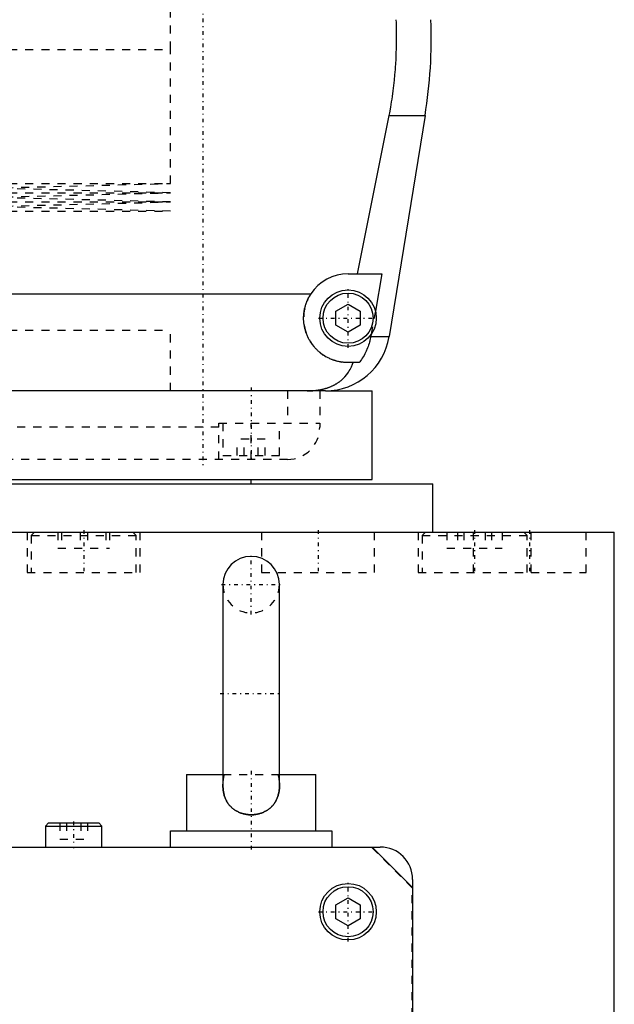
# Model space of a CAD drawing. Extents: x -120 to 120, y -1 to 1168.
# Tile 3 of 8: x 26 to 100, y 305 to 426. Entities that reach past the tile are written whole.
import ezdxf

# ---------------------------------------------------------------- set-up
doc = ezdxf.new("R2010")
doc.units = 0
doc.linetypes.add('CENTER', pattern=[1.5, 0.45, -0.5, 0.05, -0.5])
doc.linetypes.add('DASHED', pattern=[2, 1, -1])
for name, color, linetype in [('AM_0', 7, 'CONTINUOUS'), ('AM_3', 7, 'DASHED'), ('AM_7', 7, 'CENTER')]:
    doc.layers.add(name, color=color, linetype=linetype)

msp = doc.modelspace()

# ---------------------------------------------------------------- linework, layer by layer
at = {"layer": 'AM_0', "color": 7, "linetype": 'CONTINUOUS'}
for p, q in [((68.19, 395), (72.1, 414.6)), ((72.1, 414.6), (76.54, 414.6)), ((76.54, 414.6), (72.1, 387.22)), ((67, 395), (71.21, 395)), ((71.21, 395), (70.39, 390.38)), ((-62.39, 392.5), (62.39, 392.5)), ((65.5, 390.37), (67, 391.23)), ((65.5, 388.63), (65.5, 390.37)), ((67, 391.23), (68.5, 390.37)), ((68.5, 390.37), (68.5, 388.63)), ((67, 387.77), (65.5, 388.63)), ((68.5, 388.63), (67, 387.77)), ((69.87, 387.5), (69.82, 387.22)), ((69.82, 387.22), (72.1, 387.22)), ((68.39, 384), (67, 384)), ((64.2, 380.5), (-64.2, 380.5)), ((64.2, 380.5), (70, 380.5)), ((70, 369.5), (70, 380.5)), ((9.01, 369.5), (70, 369.5)), ((55, 369), (55, 369.5)), ((9.01, 369), (77.5, 369)), ((77.5, 363), (77.5, 369)), ((-100, 363), (100, 363)), ((100, 25), (100, 363)), ((51.5, 356.5), (51.5, 331.58)), ((58.5, 331.58), (58.5, 356.5)), ((47, 333), (47, 326)), ((47, 333), (51.5, 333)), ((58.5, 333), (63, 333)), ((63, 326), (63, 333)), ((29.9, 327), (29.5, 326.6)), ((29.9, 327), (36.1, 327)), ((36.5, 326.6), (36.1, 327)), ((29.5, 326.6), (29.5, 324)), ((29.5, 326.6), (36.5, 326.6)), ((36.5, 324), (36.5, 326.6)), ((45, 324), (45, 326)), ((45, 326), (65, 326)), ((65, 326), (65, 324)), ((-71, 324), (71, 324)), ((75, 319), (70, 324)), ((75, 320), (75, 8)), ((65.5, 316.87), (67, 317.73)), ((67, 317.73), (68.5, 316.87)), ((65.5, 315.13), (65.5, 316.87)), ((68.5, 316.87), (68.5, 315.13)), ((67, 314.27), (65.5, 315.13)), ((68.5, 315.13), (67, 314.27))]:
    msp.add_line(p, q, dxfattribs=at)
for points in [[(72.1, 414.6, 0), (72.17, 414.94, 0), (72.29, 415.61, 0), (72.4, 416.29, 0), (72.45, 416.62, 0), (72.5, 416.96, 0), (72.59, 417.64, 0), (72.68, 418.31, 0), (72.75, 418.98, 0), (72.82, 419.65, 0), (72.87, 420.31, 0), (72.9, 420.64, 0), (72.92, 420.97, 0), (72.96, 421.63, 0), (72.98, 422.28, 0), (73, 422.93, 0), (73.02, 423.57, 0), (73.02, 424.21, 0), (73.02, 424.53, 0), (73.02, 424.84, 0), (73.01, 425.49, 0), (72.99, 426.13, 0), (72.97, 426.46, 0)], [(67, 384, 0), (66.94, 384, 0), (66.83, 384, 0), (66.72, 384.01, 0), (66.67, 384.01, 0), (66.61, 384.01, 0), (66.5, 384.02, 0), (66.39, 384.03, 0), (66.27, 384.05, 0), (66.16, 384.06, 0), (66.05, 384.08, 0), (66, 384.09, 0), (65.94, 384.1, 0), (65.83, 384.13, 0), (65.72, 384.15, 0), (65.61, 384.18, 0), (65.5, 384.21, 0), (65.39, 384.24, 0), (65.34, 384.26, 0), (65.28, 384.28, 0), (65.17, 384.31, 0), (65.07, 384.35, 0), (65.02, 384.37, 0), (64.96, 384.39, 0), (64.86, 384.43, 0), (64.76, 384.48, 0), (64.7, 384.5, 0), (64.65, 384.53, 0), (64.55, 384.57, 0), (64.45, 384.63, 0), (64.36, 384.68, 0), (64.26, 384.73, 0), (64.16, 384.79, 0), (64.12, 384.82, 0), (64.07, 384.85, 0), (63.98, 384.9, 0), (63.89, 384.96, 0), (63.8, 385.03, 0), (63.71, 385.09, 0), (63.63, 385.15, 0), (63.59, 385.19, 0), (63.55, 385.22, 0), (63.46, 385.29, 0), (63.38, 385.36, 0), (63.31, 385.42, 0), (63.23, 385.49, 0), (63.16, 385.56, 0), (63.12, 385.6, 0), (63.09, 385.64, 0), (63.01, 385.71, 0), (62.94, 385.79, 0), (62.87, 385.86, 0), (62.81, 385.94, 0), (62.74, 386.02, 0), (62.71, 386.06, 0), (62.67, 386.1, 0), (62.61, 386.19, 0), (62.55, 386.27, 0), (62.49, 386.36, 0), (62.43, 386.45, 0), (62.37, 386.54, 0), (62.34, 386.58, 0), (62.31, 386.63, 0), (62.26, 386.72, 0), (62.2, 386.81, 0), (62.18, 386.86, 0), (62.15, 386.9, 0), (62.1, 387, 0), (62.05, 387.1, 0), (62.03, 387.14, 0), (62.01, 387.19, 0), (61.96, 387.29, 0), (61.92, 387.39, 0), (61.88, 387.49, 0), (61.84, 387.59, 0), (61.81, 387.69, 0), (61.79, 387.74, 0), (61.77, 387.79, 0), (61.74, 387.9, 0), (61.71, 388, 0), (61.68, 388.1, 0), (61.65, 388.21, 0), (61.63, 388.31, 0), (61.62, 388.37, 0), (61.61, 388.42, 0), (61.59, 388.53, 0), (61.57, 388.63, 0), (61.55, 388.74, 0), (61.54, 388.84, 0), (61.53, 388.95, 0), (61.52, 389, 0), (61.52, 389.05, 0), (61.51, 389.16, 0), (61.5, 389.27, 0), (61.5, 389.37, 0), (61.5, 389.48, 0), (61.5, 389.58, 0), (61.5, 389.63, 0), (61.5, 389.69, 0), (61.51, 389.79, 0), (61.51, 389.9, 0), (61.52, 390.01, 0), (61.53, 390.12, 0), (61.55, 390.23, 0), (61.56, 390.28, 0), (61.56, 390.34, 0), (61.58, 390.44, 0), (61.6, 390.55, 0), (61.61, 390.61, 0), (61.62, 390.66, 0), (61.65, 390.77, 0), (61.68, 390.88, 0), (61.69, 390.94, 0), (61.71, 390.99, 0), (61.74, 391.1, 0), (61.77, 391.21, 0), (61.81, 391.32, 0), (61.85, 391.43, 0), (61.89, 391.53, 0), (61.91, 391.59, 0), (61.93, 391.64, 0), (61.98, 391.74, 0), (62.03, 391.85, 0), (62.08, 391.95, 0), (62.13, 392.05, 0), (62.18, 392.16, 0), (62.21, 392.21, 0), (62.24, 392.26, 0), (62.3, 392.35, 0), (62.36, 392.45, 0), (62.39, 392.5, 0)], [(69.82, 387.22, 0), (69.8, 387.12, 0), (69.76, 386.92, 0), (69.71, 386.73, 0), (69.69, 386.63, 0), (69.66, 386.54, 0), (69.61, 386.35, 0), (69.55, 386.17, 0), (69.49, 385.99, 0), (69.42, 385.81, 0), (69.34, 385.62, 0), (69.3, 385.53, 0), (69.26, 385.43, 0), (69.17, 385.25, 0), (69.07, 385.07, 0), (68.98, 384.89, 0), (68.88, 384.72, 0), (68.77, 384.55, 0), (68.72, 384.47, 0), (68.67, 384.39, 0), (68.56, 384.23, 0), (68.45, 384.08, 0), (68.39, 384, 0)], [(61.92, 380.5, 0), (62.15, 380.5, 0), (62.41, 380.51, 0), (62.48, 380.51, 0), (62.55, 380.52, 0), (62.59, 380.52, 0), (62.63, 380.52, 0), (62.7, 380.53, 0), (62.77, 380.54, 0), (62.85, 380.54, 0), (62.92, 380.55, 0), (62.99, 380.56, 0), (63.03, 380.56, 0), (63.07, 380.57, 0), (63.14, 380.57, 0), (63.21, 380.58, 0), (63.25, 380.59, 0), (63.28, 380.59, 0), (63.36, 380.61, 0), (63.43, 380.62, 0), (63.46, 380.62, 0), (63.5, 380.63, 0), (63.57, 380.64, 0), (63.64, 380.66, 0), (63.71, 380.67, 0), (63.78, 380.69, 0), (63.86, 380.7, 0), (63.89, 380.71, 0), (63.93, 380.72, 0), (63.99, 380.74, 0), (64.06, 380.75, 0), (64.13, 380.77, 0), (64.2, 380.79, 0), (64.27, 380.81, 0), (64.3, 380.82, 0), (64.33, 380.83, 0), (64.4, 380.85, 0), (64.47, 380.87, 0), (64.53, 380.9, 0), (64.6, 380.92, 0), (64.66, 380.94, 0), (64.69, 380.96, 0), (64.72, 380.97, 0), (64.79, 380.99, 0), (64.85, 381.02, 0), (64.91, 381.05, 0), (64.97, 381.07, 0), (65.03, 381.1, 0), (65.06, 381.11, 0), (65.09, 381.13, 0), (65.15, 381.16, 0), (65.21, 381.19, 0), (65.27, 381.22, 0), (65.33, 381.25, 0), (65.39, 381.28, 0), (65.42, 381.3, 0), (65.45, 381.31, 0), (65.5, 381.35, 0), (65.56, 381.38, 0), (65.59, 381.4, 0), (65.61, 381.41, 0), (65.67, 381.45, 0), (65.72, 381.48, 0), (65.75, 381.5, 0), (65.78, 381.52, 0), (65.83, 381.56, 0), (65.88, 381.59, 0), (65.93, 381.63, 0), (65.98, 381.67, 0), (66.03, 381.71, 0), (66.06, 381.73, 0), (66.08, 381.75, 0), (66.13, 381.79, 0), (66.18, 381.83, 0), (66.34, 381.97, 0), (66.6, 382.23, 0), (66.84, 382.51, 0), (67.05, 382.81, 0), (67.15, 382.97, 0), (67.25, 383.13, 0), (67.42, 383.46, 0), (67.57, 383.82, 0), (67.64, 384, 0)], [(58.5, 331.58, 0), (58.5, 331.52, 0), (58.5, 331.42, 0), (58.49, 331.31, 0), (58.49, 331.26, 0), (58.49, 331.2, 0), (58.48, 331.1, 0), (58.46, 330.99, 0), (58.45, 330.89, 0), (58.43, 330.79, 0), (58.41, 330.68, 0), (58.4, 330.63, 0), (58.39, 330.58, 0), (58.36, 330.48, 0), (58.33, 330.38, 0), (58.3, 330.28, 0), (58.27, 330.19, 0), (58.23, 330.09, 0), (58.21, 330.04, 0), (58.19, 329.99, 0), (58.15, 329.9, 0), (58.1, 329.8, 0), (58.08, 329.76, 0), (58.06, 329.71, 0), (58.01, 329.62, 0), (57.95, 329.54, 0), (57.92, 329.49, 0), (57.9, 329.45, 0), (57.84, 329.37, 0), (57.77, 329.28, 0), (57.71, 329.21, 0), (57.64, 329.13, 0), (57.57, 329.05, 0), (57.54, 329.02, 0), (57.5, 328.98, 0), (57.43, 328.91, 0), (57.35, 328.84, 0), (57.27, 328.77, 0), (57.19, 328.71, 0), (57.11, 328.65, 0), (57.07, 328.62, 0), (57.03, 328.59, 0), (56.94, 328.54, 0), (56.85, 328.48, 0), (56.76, 328.43, 0), (56.67, 328.39, 0), (56.58, 328.34, 0), (56.53, 328.32, 0), (56.48, 328.3, 0), (56.38, 328.26, 0), (56.29, 328.22, 0), (56.19, 328.19, 0), (56.09, 328.16, 0), (55.99, 328.13, 0), (55.94, 328.12, 0), (55.89, 328.1, 0), (55.78, 328.08, 0), (55.68, 328.06, 0), (55.58, 328.04, 0), (55.47, 328.03, 0), (55.37, 328.02, 0), (55.32, 328.01, 0), (55.26, 328.01, 0), (55.16, 328, 0), (55.05, 328, 0), (55, 328, 0), (54.95, 328, 0), (54.84, 328, 0), (54.74, 328.01, 0), (54.68, 328.01, 0), (54.63, 328.02, 0), (54.53, 328.03, 0), (54.42, 328.04, 0), (54.32, 328.06, 0), (54.22, 328.08, 0), (54.11, 328.1, 0), (54.06, 328.12, 0), (54.01, 328.13, 0), (53.91, 328.16, 0), (53.81, 328.19, 0), (53.71, 328.22, 0), (53.62, 328.26, 0), (53.52, 328.3, 0), (53.47, 328.32, 0), (53.43, 328.34, 0), (53.33, 328.39, 0), (53.24, 328.43, 0), (53.15, 328.48, 0), (53.06, 328.54, 0), (52.98, 328.59, 0), (52.93, 328.62, 0), (52.89, 328.65, 0), (52.81, 328.71, 0), (52.73, 328.77, 0), (52.65, 328.84, 0), (52.57, 328.91, 0), (52.5, 328.98, 0), (52.46, 329.02, 0), (52.43, 329.05, 0), (52.36, 329.13, 0), (52.29, 329.2, 0), (52.23, 329.28, 0), (52.16, 329.37, 0), (52.11, 329.45, 0), (52.08, 329.49, 0), (52.05, 329.53, 0), (52, 329.62, 0), (51.94, 329.71, 0), (51.92, 329.76, 0), (51.9, 329.8, 0), (51.85, 329.9, 0), (51.81, 329.99, 0), (51.79, 330.04, 0), (51.77, 330.09, 0), (51.73, 330.18, 0), (51.7, 330.28, 0), (51.67, 330.38, 0), (51.64, 330.48, 0), (51.61, 330.58, 0), (51.6, 330.63, 0), (51.59, 330.68, 0), (51.57, 330.79, 0), (51.55, 330.89, 0), (51.54, 330.99, 0), (51.52, 331.1, 0), (51.51, 331.21, 0), (51.51, 331.26, 0), (51.51, 331.31, 0), (51.5, 331.42, 0), (51.5, 331.52, 0), (51.5, 331.58, 0)]]:
    msp.add_polyline3d(points, dxfattribs=at)
for centre, radius in [((67, 389.5), 3.5), ((67, 389.5), 3.1), ((67, 316), 3.5), ((67, 316), 3.1)]:
    msp.add_circle(centre, radius, dxfattribs=at)
for centre, radius, start, end in [((17.32, 424.22), 60, 350.775, 2.139), ((67, 389.5), 5.5, 90, 146.9443), ((64.2, 388.5), 8, 270, 350.775), ((55, 356.5), 3.5, 0, 180), ((71, 320), 4, 0, 90)]:
    msp.add_arc(centre, radius, start, end, dxfattribs=at)
at = {"layer": 'AM_3', "color": 6, "linetype": 'DASHED'}
for p, q in [((45, 422.75), (45, 439.33)), ((-45, 422.75), (45, 422.75)), ((45, 406.17), (45, 422.75)), ((-45, 406.17), (45, 406.17)), ((22.5, 405.6), (45, 406.17)), ((-45, 405.03), (45, 405.03)), ((45, 405.03), (22.5, 405.6)), ((22.5, 404.46), (45, 405.03)), ((-45, 403.89), (45, 403.89)), ((45, 403.89), (22.5, 404.46)), ((22.5, 403.32), (45, 403.89)), ((-45, 402.75), (45, 402.75)), ((45, 402.75), (22.5, 403.32)), ((70.39, 390.38), (69.87, 387.5)), ((-45, 388), (45, 388)), ((-45, 388), (45, 388)), ((45, 380.5), (45, 388)), ((45, 380.5), (45, 388)), ((59.5, 380.5), (59.5, 376.5)), ((63.5, 380.5), (63.5, 376)), ((51, 376), (-51, 376)), ((51, 376.5), (63.5, 376.5)), ((51, 372), (51, 376.5)), ((51.5, 376.5), (51.5, 372.5)), ((55, 372), (55, 376.5)), ((58.5, 372.5), (58.5, 376.5)), ((53.27, 372.5), (53.27, 374.5)), ((56.73, 374.5), (53.27, 374.5)), ((54.13, 372.5), (54.13, 374.5)), ((55.87, 372.5), (55.87, 374.5)), ((56.73, 372.5), (56.73, 374.5)), ((59.5, 372), (-59.5, 372)), ((51.5, 372.5), (58.5, 372.5)), ((27.25, 363), (27.25, 358)), ((28.15, 363), (27.75, 362.6)), ((27.75, 362.6), (27.75, 358)), ((27.75, 362.6), (40.75, 362.6)), ((31.05, 363), (31.05, 361)), ((31.5, 363), (31.5, 361)), ((33.8, 363), (33.8, 361)), ((34.7, 363), (34.7, 361)), ((37, 363), (37, 361)), ((37.45, 363), (37.45, 361)), ((40.75, 362.6), (40.35, 363)), ((40.75, 358), (40.75, 362.6)), ((41.25, 358), (41.25, 363)), ((56.29, 363), (56.29, 358)), ((70.29, 358), (70.29, 363)), ((75.69, 363), (75.69, 358)), ((76.59, 363), (76.19, 362.6)), ((76.19, 362.6), (76.19, 358)), ((76.19, 362.6), (89.19, 362.6)), ((79.25, 363), (79.25, 361)), ((80.58, 363), (80.58, 361)), ((81.36, 363), (81.36, 361)), ((82.5, 363), (82.5, 358)), ((84.01, 363), (84.01, 361)), ((84.8, 363), (84.8, 361)), ((86.12, 363), (86.12, 361)), ((89.19, 362.6), (88.79, 363)), ((89.19, 358), (89.19, 362.6)), ((89.69, 358), (89.69, 363)), ((96.5, 358), (96.5, 363)), ((31.05, 361), (37.45, 361)), ((79.25, 361), (86.12, 361)), ((27.25, 358), (41.25, 358)), ((56.29, 358), (70.29, 358)), ((75.69, 358), (96.5, 358)), ((51.5, 333), (58.5, 333)), ((31.27, 327), (31.27, 325)), ((32.13, 327), (32.13, 325)), ((33.87, 327), (33.87, 325)), ((34.73, 327), (34.73, 325)), ((31.27, 325), (34.73, 325)), ((69.95, 323.95), (-69.95, 323.95)), ((74.95, 318.95), (69.95, 323.95)), ((74.95, 13.05), (74.95, 318.95))]:
    msp.add_line(p, q, dxfattribs=at)
for points in [[(51.5, 331.58, 0), (51.5, 331.62, 0), (51.5, 331.7, 0), (51.5, 331.78, 0), (51.51, 331.82, 0), (51.51, 331.86, 0), (51.51, 331.94, 0), (51.52, 332.02, 0), (51.53, 332.1, 0), (51.54, 332.18, 0), (51.54, 332.26, 0), (51.55, 332.29, 0), (51.56, 332.33, 0), (51.57, 332.41, 0), (51.58, 332.49, 0), (51.59, 332.57, 0), (51.61, 332.65, 0), (51.62, 332.73, 0), (51.63, 332.77, 0), (51.64, 332.81, 0), (51.66, 332.88, 0), (51.68, 332.96, 0), (51.69, 333, 0)], [(58.31, 333, 0), (58.32, 332.96, 0), (58.34, 332.88, 0), (58.36, 332.81, 0), (58.37, 332.77, 0), (58.38, 332.73, 0), (58.39, 332.65, 0), (58.41, 332.57, 0), (58.42, 332.49, 0), (58.43, 332.41, 0), (58.44, 332.33, 0), (58.45, 332.29, 0), (58.46, 332.26, 0), (58.46, 332.18, 0), (58.47, 332.1, 0), (58.48, 332.02, 0), (58.49, 331.94, 0), (58.49, 331.86, 0), (58.49, 331.82, 0), (58.5, 331.78, 0), (58.5, 331.7, 0), (58.5, 331.62, 0), (58.5, 331.58, 0)], [(51.5, 331.58, 0), (51.5, 331.52, 0), (51.5, 331.42, 0), (51.51, 331.31, 0), (51.51, 331.26, 0), (51.51, 331.2, 0), (51.52, 331.1, 0), (51.54, 330.99, 0), (51.55, 330.89, 0), (51.57, 330.79, 0), (51.59, 330.68, 0), (51.6, 330.63, 0), (51.61, 330.58, 0), (51.64, 330.48, 0), (51.67, 330.38, 0), (51.7, 330.28, 0), (51.73, 330.19, 0), (51.77, 330.09, 0), (51.79, 330.04, 0), (51.81, 329.99, 0), (51.85, 329.9, 0), (51.9, 329.8, 0), (51.92, 329.76, 0), (51.94, 329.71, 0), (51.99, 329.62, 0), (52.05, 329.54, 0), (52.08, 329.49, 0), (52.1, 329.45, 0), (52.16, 329.37, 0), (52.23, 329.28, 0), (52.29, 329.21, 0), (52.36, 329.13, 0), (52.43, 329.05, 0), (52.46, 329.02, 0), (52.5, 328.98, 0), (52.57, 328.91, 0), (52.65, 328.84, 0), (52.73, 328.77, 0), (52.81, 328.71, 0), (52.89, 328.65, 0), (52.93, 328.62, 0), (52.97, 328.59, 0), (53.06, 328.54, 0), (53.15, 328.48, 0), (53.24, 328.43, 0), (53.33, 328.39, 0), (53.42, 328.34, 0), (53.47, 328.32, 0), (53.52, 328.3, 0), (53.62, 328.26, 0), (53.71, 328.22, 0), (53.81, 328.19, 0), (53.91, 328.16, 0), (54.01, 328.13, 0), (54.06, 328.12, 0), (54.11, 328.1, 0), (54.22, 328.08, 0), (54.32, 328.06, 0), (54.42, 328.04, 0), (54.53, 328.03, 0), (54.63, 328.02, 0), (54.68, 328.01, 0), (54.74, 328.01, 0), (54.84, 328, 0), (54.95, 328, 0), (55, 328, 0), (55.05, 328, 0), (55.16, 328, 0), (55.26, 328.01, 0), (55.32, 328.01, 0), (55.37, 328.02, 0), (55.47, 328.03, 0), (55.58, 328.04, 0), (55.68, 328.06, 0), (55.78, 328.08, 0), (55.89, 328.1, 0), (55.94, 328.12, 0), (55.99, 328.13, 0), (56.09, 328.16, 0), (56.19, 328.19, 0), (56.29, 328.22, 0), (56.38, 328.26, 0), (56.48, 328.3, 0), (56.53, 328.32, 0), (56.57, 328.34, 0), (56.67, 328.39, 0), (56.76, 328.43, 0), (56.85, 328.48, 0), (56.94, 328.54, 0), (57.02, 328.59, 0), (57.07, 328.62, 0), (57.11, 328.65, 0), (57.19, 328.71, 0), (57.27, 328.77, 0), (57.35, 328.84, 0), (57.43, 328.91, 0), (57.5, 328.98, 0), (57.54, 329.02, 0), (57.57, 329.05, 0), (57.64, 329.13, 0), (57.71, 329.2, 0), (57.77, 329.28, 0), (57.84, 329.37, 0), (57.89, 329.45, 0), (57.92, 329.49, 0), (57.95, 329.53, 0), (58, 329.62, 0), (58.06, 329.71, 0), (58.08, 329.76, 0), (58.1, 329.8, 0), (58.15, 329.9, 0), (58.19, 329.99, 0), (58.21, 330.04, 0), (58.23, 330.09, 0), (58.27, 330.18, 0), (58.3, 330.28, 0), (58.33, 330.38, 0), (58.36, 330.48, 0), (58.39, 330.58, 0), (58.4, 330.63, 0), (58.41, 330.68, 0), (58.43, 330.79, 0), (58.45, 330.89, 0), (58.46, 330.99, 0), (58.48, 331.1, 0), (58.49, 331.21, 0), (58.49, 331.26, 0), (58.49, 331.31, 0), (58.5, 331.42, 0), (58.5, 331.52, 0), (58.5, 331.58, 0)]]:
    msp.add_polyline3d(points, dxfattribs=at)
for centre, radius, start, end in [((67, 389.5), 5.5, 146.9443, 270), ((59.5, 376), 4, 270, 0), ((55, 356.5), 3.5, 180, 0)]:
    msp.add_arc(centre, radius, start, end, dxfattribs=at)
at = {"layer": 'AM_7', "color": 4, "linetype": 'CENTER'}
for p, q in [((49, 470), (49, 371)), ((67, 385.82), (67, 393.18)), ((63.33, 389.5), (70.67, 389.5)), ((55, 380.9), (55, 372.1)), ((34.25, 363.25), (34.25, 357.75)), ((63.29, 363.25), (63.29, 357.75)), ((82.69, 363.25), (82.69, 357.75)), ((89.5, 363.25), (89.5, 357.75)), ((55, 352.82), (55, 360.18)), ((51.33, 356.5), (58.67, 356.5)), ((51.15, 343), (58.85, 343)), ((55, 333.45), (55, 323.55)), ((33, 327.15), (33, 323.85)), ((67, 312.32), (67, 319.68)), ((63.33, 316), (70.67, 316))]:
    msp.add_line(p, q, dxfattribs=at)

doc.saveas('drawing.dxf')
